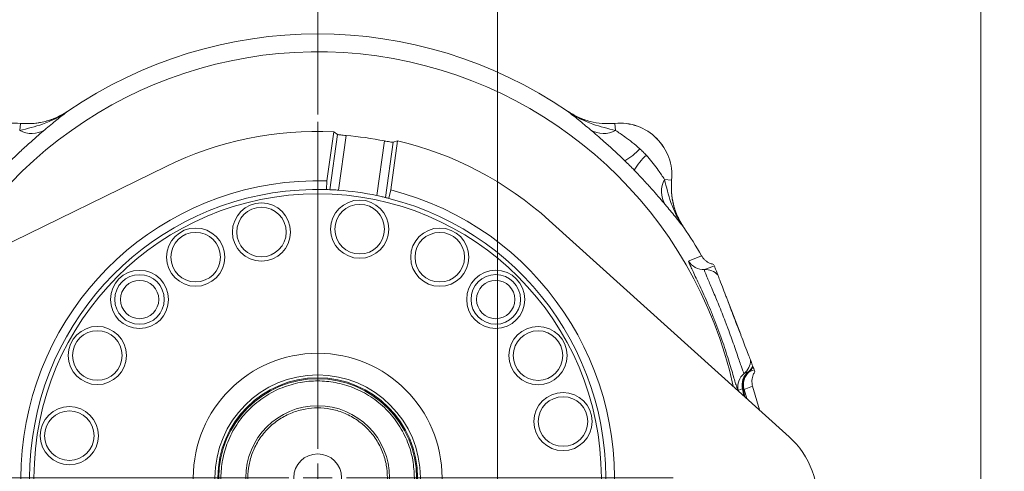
# Model space of a CAD drawing. Header units: inches. Extents: x 0.3 to 33.9, y 0.2 to 21.6.
# Tile 5 of 25: x 3.9 to 10.8, y 9.6 to 12.7. Entities that reach past the tile are written whole.
import ezdxf

# ---------------------------------------------------------------- set-up
doc = ezdxf.new("R2010")
doc.units = ezdxf.units.IN
doc.header["$MEASUREMENT"] = 0
doc.layers.add('SLD-0', color=7, linetype='Continuous', lineweight=15)
doc.styles.add('SLDTEXTSTYLE0', font='TXT', dxfattribs={"width": 0.75})
doc.dimstyles.new('SLDDIMSTYLE0', dxfattribs={"dimtxt": 0.25, "dimasz": 0.13, "dimexe": 0, "dimexo": 0.0625, "dimgap": 0.0625, "dimtad": 0, "dimtih": 1, "dimtoh": 1, "dimrnd": 1e-09, "dimzin": 12, "dimdsep": 46, "dimtxsty": 'SLDTEXTSTYLE0', "dimsah": 1, "dimcen": 0.09, "dimadec": 0, "dimazin": 3, "dimtfac": 1, "dimtofl": 0, "dimtmove": 0, "dimatfit": 3, "dimfxl": 1, "dimfrac": 2, "dimtolj": 1, "dimtzin": 12, "dimarcsym": 0})
doc.dimstyles.new('SLDDIMSTYLE1', dxfattribs={"dimtxt": 0.25, "dimasz": 0.13, "dimexe": 0, "dimexo": 0.0625, "dimgap": 0.0625, "dimtad": 0, "dimtih": 1, "dimtoh": 1, "dimrnd": 1e-09, "dimzin": 12, "dimdsep": 46, "dimtxsty": 'SLDTEXTSTYLE0', "dimsah": 1, "dimcen": 0.09, "dimadec": 0, "dimazin": 3, "dimtfac": 1, "dimtmove": 0, "dimatfit": 0, "dimfxl": 1, "dimfrac": 2, "dimtolj": 1, "dimtzin": 12, "dimarcsym": 0})

# ---------------------------------------------------------------- blocks, each defined once
blk = doc.blocks.new('_D')
at = {"layer": 'SLD-0'}
for p, q in [((2.5224, 9.7273), (2.5224, 14.6434)), ((5.9931, 12.0447), (5.9931, 14.6434)), ((2.5224, 14.5184), (3.7314, 14.5184)), ((3.871, 14.5552), (3.8202, 14.5552)), ((3.8202, 14.5552), (3.8202, 14.1583)), ((4.6445, 14.5552), (4.6953, 14.5552)), ((4.6953, 14.5552), (4.6953, 14.1583)), ((5.9931, 14.5184), (4.7841, 14.5184)), ((3.8202, 14.1583), (3.871, 14.1583)), ((4.6953, 14.1583), (4.6445, 14.1583))]:
    blk.add_line(p, q, dxfattribs=at)
for points in [[(2.5224, 14.5184), (2.6524, 14.4984), (2.6524, 14.5384)], [(5.9931, 14.5184), (5.8631, 14.5384), (5.8631, 14.4984)]]:
    blk.add_solid(points, dxfattribs=at)
at = {"layer": 'SLD-0', "char_height": 0.25, "attachment_point": 1, "style": 'SLDTEXTSTYLE0'}
for s, insert in [('3.47', (3.8329, 14.9282, 0.0039)), ('88.2', (3.9345, 14.4806, 0.0039))]:
    blk.add_mtext(s, dxfattribs=dict(at, insert=insert))
blk = doc.blocks.new('_D_1')
at = {"layer": 'SLD-0'}
for p, q in [((10.5999, 7.2701), (10.5999, 14.5406)), ((11.9647, 5.5562), (11.9647, 14.5406)), ((10.8956, 14.4524), (10.8448, 14.4524)), ((10.8448, 14.4524), (10.8448, 14.0555)), ((11.669, 14.4524), (11.7198, 14.4524)), ((11.7198, 14.4524), (11.7198, 14.0555)), ((10.5999, 14.4156), (10.3499, 14.4156)), ((11.9647, 14.4156), (12.2147, 14.4156)), ((10.8448, 14.0555), (10.8956, 14.0555)), ((11.7198, 14.0555), (11.669, 14.0555))]:
    blk.add_line(p, q, dxfattribs=at)
for points in [[(10.5999, 14.4156), (10.4699, 14.4356), (10.4699, 14.3956)], [(11.9647, 14.4156), (12.0947, 14.3956), (12.0947, 14.4356)]]:
    blk.add_solid(points, dxfattribs=at)
at = {"layer": 'SLD-0', "char_height": 0.25, "attachment_point": 1, "style": 'SLDTEXTSTYLE0'}
for s, insert in [('1.36', (10.8575, 14.8254, -1.8466)), ('34.7', (10.959, 14.3778, -1.8466))]:
    blk.add_mtext(s, dxfattribs=dict(at, insert=insert))
blk = doc.blocks.new('_D_2')
at = {"layer": 'SLD-0'}
for p, q in [((7.2431, 8.4799), (7.2431, 14.5406)), ((10.5999, 7.2701), (10.5999, 14.5406)), ((8.5347, 14.4524), (8.4839, 14.4524)), ((8.4839, 14.4524), (8.4839, 14.0555)), ((9.3082, 14.4524), (9.359, 14.4524)), ((9.359, 14.4524), (9.359, 14.0555)), ((7.2431, 14.4156), (8.3952, 14.4156)), ((10.5999, 14.4156), (9.4478, 14.4156)), ((8.4839, 14.0555), (8.5347, 14.0555)), ((9.359, 14.0555), (9.3082, 14.0555))]:
    blk.add_line(p, q, dxfattribs=at)
for points in [[(7.2431, 14.4156), (7.3731, 14.3956), (7.3731, 14.4356)], [(10.5999, 14.4156), (10.4699, 14.4356), (10.4699, 14.3956)]]:
    blk.add_solid(points, dxfattribs=at)
at = {"layer": 'SLD-0', "char_height": 0.25, "attachment_point": 1, "style": 'SLDTEXTSTYLE0'}
for s, insert in [('3.36', (8.4966, 14.8254, -1.8466)), ('85.3', (8.5982, 14.3778, -1.8466))]:
    blk.add_mtext(s, dxfattribs=dict(at, insert=insert))
blk = doc.blocks.new('_D_3')
at = {"layer": 'SLD-0'}
for p, q in [((5.9931, 12.0447), (5.9931, 14.5406)), ((7.2431, 8.4799), (7.2431, 14.5406)), ((6.2313, 14.4524), (6.1805, 14.4524)), ((6.1805, 14.4524), (6.1805, 14.0555)), ((7.0048, 14.4524), (7.0556, 14.4524)), ((7.0556, 14.4524), (7.0556, 14.0555)), ((5.9931, 14.4156), (5.7431, 14.4156)), ((7.2431, 14.4156), (7.4931, 14.4156)), ((6.1805, 14.0555), (6.2313, 14.0555)), ((7.0556, 14.0555), (7.0048, 14.0555))]:
    blk.add_line(p, q, dxfattribs=at)
for points in [[(5.9931, 14.4156), (5.8631, 14.4356), (5.8631, 14.3956)], [(7.2431, 14.4156), (7.3731, 14.3956), (7.3731, 14.4356)]]:
    blk.add_solid(points, dxfattribs=at)
at = {"layer": 'SLD-0', "char_height": 0.25, "attachment_point": 1, "style": 'SLDTEXTSTYLE0'}
for s, insert in [('1.25', (6.1932, 14.8254, -1.8466)), ('31.8', (6.2948, 14.3778, -1.8466))]:
    blk.add_mtext(s, dxfattribs=dict(at, insert=insert))
blk = doc.blocks.new('SW_CENTERMARKSYMBOL_0')
at = {"layer": 'SLD-0', "color": 0}
for p, q in [((0, 0.2), (0, 2.4701)), ((0, 0), (0, 0.1)), ((-0.2, 0), (-2.4701, 0)), ((0, 0), (-0.1, 0)), ((0, 0), (0, -0.1)), ((0, 0), (0.1, 0)), ((0.2, 0), (2.4701, 0)), ((0, -0.2), (0, -2.4701))]:
    blk.add_line(p, q, dxfattribs=at)

msp = doc.modelspace()

# ---------------------------------------------------------------- linework, layer by layer
at = {"color": 7, "linetype": 'Continuous', "lineweight": 15}
for p, q in [((4.2569, 12.0686), (4.2481, 12.0629)), ((4.2569, 12.0686), (4.257, 12.0683)), ((7.7291, 12.0683), (7.7292, 12.0686)), ((3.9229, 11.9349), (3.9275, 11.9836)), ((3.9275, 11.9836), (3.9275, 11.9839)), ((8.0586, 11.9839), (8.0586, 11.9836)), ((8.0633, 11.9349), (8.0586, 11.9836)), ((6.0564, 11.5846), (6.1044, 11.9258)), ((6.0775, 11.5238), (6.1313, 11.9068)), ((6.1313, 11.9068), (6.1044, 11.9258)), ((6.1373, 11.5203), (6.1907, 11.8997)), ((6.4048, 11.4827), (6.4581, 11.8621)), ((6.4633, 11.4695), (6.5171, 11.8525)), ((6.5483, 11.8634), (6.5003, 11.5222)), ((6.5483, 11.8634), (6.5171, 11.8525)), ((4.9394, 11.6851), (2.9228, 10.7017)), ((6.0564, 11.5846), (6.0533, 11.5246)), ((8.4034, 11.5947), (8.4521, 11.5901)), ((8.4521, 11.5901), (8.4524, 11.5901)), ((6.4868, 11.4637), (6.5003, 11.5222)), ((9.2689, 9.8093), (7.6017, 11.3108)), ((8.5371, 11.2607), (8.5368, 11.2606)), ((8.6607, 11.0641), (8.6607, 11.064)), ((8.932, 10.5187), (8.8423, 10.7522)), ((9.026, 10.2737), (8.9919, 10.2607)), ((9.031, 10.2607), (9.026, 10.2737)), ((8.9919, 10.2607), (8.9859, 10.2595)), ((8.9486, 10.1432), (8.9438, 10.1421)), ((9.0149, 10.1602), (8.9559, 10.1375)), ((9.0621, 9.9955), (9.0149, 10.1602)), ((9.0149, 10.1602), (9.0149, 10.1602))]:
    msp.add_line(p, q, dxfattribs=at)
at = {"color": 8, "linetype": 'Continuous', "lineweight": 15}
for p, q in [((8.9536, 10.0933), (8.9438, 10.1421)), ((8.9617, 10.086), (8.9486, 10.1432)), ((8.9559, 10.1375), (8.9746, 10.0744))]:
    msp.add_line(p, q, dxfattribs=at)
at = {"color": 7, "linetype": 'Continuous', "lineweight": 15, "flags": 128}
for points in [[(8.5703, 11.0287), (8.5782, 11.0318), (8.6098, 11.0442), (8.6607, 11.0641)], [(8.68, 10.9694), (8.6879, 10.9724), (8.7193, 10.9845), (8.7488, 10.9959)], [(8.9854, 10.2597), (8.9775, 10.2567), (8.9566, 10.2487)], [(8.9438, 10.1421), (8.9359, 10.1392), (8.9149, 10.1312)]]:
    msp.add_lwpolyline(points, dxfattribs=at)
at = {"color": 7, "linetype": 'Continuous', "lineweight": 15}
for centre, radius in [((5.9931, 9.5245), 1.971), ((5.6027, 11.2295), 0.202), ((6.2851, 11.2497), 0.202), ((5.6027, 11.2295), 0.172), ((6.2851, 11.2497), 0.172), ((5.145, 11.0555), 0.202), ((5.145, 11.0555), 0.172), ((6.8415, 11.0553), 0.202), ((6.8415, 11.0553), 0.172), ((4.7553, 10.7619), 0.202), ((7.2305, 10.7623), 0.202), ((4.7553, 10.7619), 0.172), ((4.7561, 10.7615), 0.133), ((7.2305, 10.7623), 0.172), ((7.2301, 10.7615), 0.133), ((4.4623, 10.373), 0.202), ((4.4623, 10.373), 0.172), ((7.5241, 10.3726), 0.202), ((7.5241, 10.3726), 0.172), ((5.9931, 9.5245), 0.864), ((5.9931, 9.5245), 0.7138), ((5.9931, 9.5245), 0.6937), ((5.9931, 9.5245), 0.687), ((7.698, 9.9149), 0.202), ((7.698, 9.9149), 0.172), ((4.2679, 9.8166), 0.202), ((4.2679, 9.8166), 0.172), ((5.9931, 9.5245), 0.5), ((5.9931, 9.5245), 0.166)]:
    msp.add_circle(centre, radius, dxfattribs=at)
for centre, radius, start, end in [((5.9931, 9.5245), 3.08, 55.68866, 124.31134), ((3.8931, 11.6245), 0.361, 84.52223, 185.47777), ((3.8931, 11.6245), 0.3607, 84.51489, 185.48511), ((8.0931, 11.6245), 0.361, 354.52223, 95.47777), ((8.0931, 11.6245), 0.3607, 354.51489, 95.48511), ((4.0066, 12.0854), 0.1722, 240.90304, 301.45399), ((5.9931, 9.5245), 2.4038, 87.34557, 115.99738), ((7.9795, 12.0854), 0.1722, 238.54601, 299.09696), ((5.9931, 9.5245), 2.3834, 78.74825, 85.2434), ((5.9931, 9.5245), 2.4038, 47.99427, 76.64608), ((7.9091, 12.0951), 0.4311, 300.49936, 318.25232), ((8.5637, 11.4406), 0.4311, 131.74768, 149.50064), ((5.9931, 9.5245), 2.061, 88.23872, 255.75293), ((8.5539, 11.511), 0.1722, 150.90304, 211.45399), ((5.9931, 9.5245), 2.001, 88.27545, 255.71619), ((5.9931, 9.5245), 2.061, 268.23872, 75.75293), ((5.9931, 9.5245), 2.001, 87.58226, 88.27545), ((5.9931, 9.5245), 2.001, 78.12678, 85.86487), ((5.9931, 9.5245), 2.001, 268.27545, 75.71619), ((5.9931, 9.5245), 2.001, 75.71619, 76.40939), ((5.9931, 9.5245), 3.08, 29.98951, 34.31134), ((8.674, 11.0892), 0.12, 210.249, 272.87855), ((8.686, 10.8496), 0.12, 43.21134, 92.8827), ((8.8809, 10.3418), 0.12, 309.1173, 358.78866), ((8.9095, 10.3526), 0.1199, 309.21304, 333.15031), ((8.9098, 10.3529), 0.1205, 309.1711, 332.67567), ((8.9127, 10.3507), 0.1199, 311.32986, 331.67905), ((9.0323, 10.1557), 0.12, 129.12145, 191.751), ((9.0612, 10.1668), 0.12, 129.22201, 191.84203), ((9.0643, 10.1702), 0.1188, 131.26663, 193.13557), ((9.0712, 10.1706), 0.12, 131.33939, 196.01517), ((8.8749, 9.3718), 0.5888, 351.99582, 47.99427)]:
    msp.add_arc(centre, radius, start, end, dxfattribs=at)
at = {"color": 8, "linetype": 'Continuous', "lineweight": 15}
msp.add_arc((5.9931, 9.5245), 2.9561, 12.40207, 151.58958, dxfattribs=at)
at = {"color": 7, "linetype": 'Continuous', "lineweight": 15}
for points, knots in [([(3.9229, 11.9349), (3.9765, 11.9476), (4.0608, 11.9676), (4.1723, 12.0151), (4.2291, 12.0487), (4.2568, 12.0681), (4.257, 12.0683)], [0, 0, 0, 0, 0.458943, 0.721865, 0.99767, 1, 1, 1, 1]), ([(3.9275, 11.9836), (3.956, 11.9823), (4.0139, 11.9796), (4.0994, 11.9947), (4.1824, 12.0227), (4.2319, 12.0529), (4.257, 12.0683)], [0, 0, 0, 0, 0.246206, 0.499999, 0.746205, 1, 1, 1, 1]), ([(4.229, 12.0515), (4.2068, 12.0394), (4.1596, 12.0137), (4.0833, 11.9916), (4.0043, 11.98), (3.9533, 11.9826), (3.9275, 11.9839)], [0, 0, 0, 0, 0.241066, 0.513053, 0.753661, 1, 1, 1, 1]), ([(4.257, 12.0683), (4.2569, 12.0682), (4.2443, 12.0586), (4.2193, 12.0391), (4.1688, 11.9989), (4.1253, 11.9626), (4.0964, 11.9385)], [0, 0, 0, 0, 0.002547, 0.254971, 0.506602, 1, 1, 1, 1]), ([(7.8897, 11.9385), (7.8608, 11.9626), (7.8173, 11.9989), (7.7668, 12.0391), (7.7418, 12.0586), (7.7293, 12.0682), (7.7291, 12.0683)], [0, 0, 0, 0, 0.493398, 0.745029, 0.997453, 1, 1, 1, 1]), ([(7.7291, 12.0683), (7.7294, 12.0681), (7.757, 12.0487), (7.8138, 12.0151), (7.9253, 11.9676), (8.0096, 11.9476), (8.0633, 11.9349)], [0, 0, 0, 0, 0.00233, 0.278135, 0.541057, 1, 1, 1, 1]), ([(7.7291, 12.0683), (7.7305, 12.0673), (7.7548, 12.0509), (7.8056, 12.0227), (7.8858, 11.9948), (7.9713, 11.9797), (8.0292, 11.9823), (8.0586, 11.9836)], [0, 0, 0, 0, 0.014322, 0.253699, 0.500028, 0.74622, 1, 1, 1, 1]), ([(7.7292, 12.0686), (7.7535, 12.0537), (7.8029, 12.0234), (7.8851, 11.9955), (7.9713, 11.98), (8.0292, 11.9826), (8.0586, 11.9839)], [0, 0, 0, 0, 0.246215, 0.500001, 0.746214, 1, 1, 1, 1]), ([(4.0964, 11.9385), (4.0822, 11.9264), (4.0533, 11.9019), (3.9976, 11.8534), (3.9316, 11.7942), (3.883, 11.7475), (3.8582, 11.7237)], [0, 0, 0, 0, 0.21336, 0.43352, 0.711269, 1, 1, 1, 1]), ([(6.1907, 11.8997), (6.184, 11.9003), (6.1705, 11.9015), (6.1526, 11.9032), (6.1391, 11.9049), (6.1328, 11.9061), (6.1317, 11.9066), (6.1313, 11.9068)], [0, 0, 0, 0, 0.227482, 0.45498, 0.682064, 0.908587, 1, 1, 1, 1]), ([(8.1279, 11.7237), (8.1233, 11.7282), (8.097, 11.7537), (8.0483, 11.7996), (7.9877, 11.8542), (7.9333, 11.9015), (7.9044, 11.926), (7.8897, 11.9385)], [0, 0, 0, 0, 0.054789, 0.306864, 0.566571, 0.779999, 1, 1, 1, 1]), ([(8.0633, 11.9349), (8.0839, 11.9208), (8.1197, 11.8961), (8.1796, 11.8526), (8.2135, 11.8231), (8.2308, 11.8081)], [0, 0, 0, 0, 0.3988761, 0.6949123, 1, 1, 1, 1]), ([(6.5171, 11.8525), (6.5159, 11.8525), (6.5133, 11.8523), (6.5017, 11.854), (6.4856, 11.8568), (6.4701, 11.8597), (6.4608, 11.8616), (6.4581, 11.8621)], [0, 0, 0, 0, 0.22645, 0.452907, 0.679278, 0.906075, 1, 1, 1, 1]), ([(8.2766, 11.7623), (8.2797, 11.7588), (8.2963, 11.7406), (8.3246, 11.7058), (8.3655, 11.6501), (8.3893, 11.6154), (8.4034, 11.5947)], [0, 0, 0, 0, 0.0616032, 0.3284686, 0.6011933, 1, 1, 1, 1]), ([(8.407, 11.4212), (8.395, 11.4354), (8.3705, 11.4643), (8.322, 11.52), (8.2627, 11.586), (8.216, 11.6346), (8.1922, 11.6594)], [0, 0, 0, 0, 0.21336, 0.43352, 0.711269, 1, 1, 1, 1]), ([(8.4034, 11.5947), (8.4161, 11.5411), (8.4361, 11.4568), (8.4836, 11.3453), (8.5172, 11.2885), (8.5366, 11.2608), (8.5368, 11.2606)], [0, 0, 0, 0, 0.458943, 0.721865, 0.99767, 1, 1, 1, 1]), ([(8.4521, 11.5901), (8.4508, 11.5624), (8.4481, 11.5062), (8.4624, 11.4215), (8.49, 11.3374), (8.521, 11.2865), (8.5368, 11.2606)], [0, 0, 0, 0, 0.239385, 0.485722, 0.738731, 1, 1, 1, 1]), ([(8.4524, 11.5901), (8.4511, 11.5616), (8.4484, 11.5037), (8.4636, 11.4183), (8.4916, 11.3352), (8.5218, 11.2858), (8.5371, 11.2607)], [0, 0, 0, 0, 0.246215, 0.500001, 0.746214, 1, 1, 1, 1]), ([(6.0775, 11.5238), (6.0787, 11.5237), (6.0812, 11.5236), (6.0931, 11.5231), (6.1094, 11.5222), (6.1252, 11.5212), (6.1346, 11.5205), (6.1373, 11.5203)], [0, 0, 0, 0, 0.226375, 0.452725, 0.679719, 0.907566, 1, 1, 1, 1]), ([(6.4048, 11.4827), (6.4114, 11.4813), (6.4246, 11.4785), (6.4423, 11.4745), (6.4556, 11.4714), (6.4618, 11.4699), (6.4629, 11.4696), (6.4633, 11.4695)], [0, 0, 0, 0, 0.228082, 0.456161, 0.684232, 0.911668, 1, 1, 1, 1]), ([(8.5368, 11.2606), (8.5367, 11.2607), (8.5271, 11.2733), (8.5076, 11.2983), (8.4674, 11.3488), (8.4311, 11.3923), (8.407, 11.4212)], [0, 0, 0, 0, 0.002547, 0.254971, 0.506602, 1, 1, 1, 1]), ([(8.9149, 10.1312), (8.9145, 10.1313), (8.9138, 10.1313), (8.9114, 10.1349), (8.9066, 10.1466), (8.8977, 10.1745), (8.8858, 10.2149), (8.8711, 10.2654), (8.853, 10.3255), (8.8321, 10.3919), (8.808, 10.4641), (8.7814, 10.5387), (8.7524, 10.6149), (8.7223, 10.6894), (8.6915, 10.761), (8.662, 10.8266), (8.6344, 10.8854), (8.6106, 10.9351), (8.5911, 10.9755), (8.5775, 11.0049), (8.5696, 11.0242), (8.5701, 11.0272), (8.5703, 11.0287)], [0, 0, 0, 0, 0.019164, 0.038391, 0.092178, 0.147451, 0.200818, 0.255694, 0.307992, 0.361814, 0.413391, 0.466548, 0.518276, 0.571649, 0.623914, 0.677803, 0.730365, 0.784449, 0.837393, 0.891794, 0.945175, 1, 1, 1, 1]), ([(8.6607, 11.064), (8.6643, 11.0584), (8.6716, 11.0471), (8.6859, 11.0327), (8.7024, 11.0208), (8.722, 11.0109), (8.7369, 11.0075), (8.7451, 11.0056)], [0, 0, 0, 0, 0.188169, 0.381797, 0.569966, 0.763589, 1, 1, 1, 1]), ([(8.9566, 10.2487), (8.9565, 10.2487), (8.9556, 10.2486), (8.9526, 10.2532), (8.9453, 10.2713), (8.9348, 10.3007), (8.9215, 10.3398), (8.9052, 10.3878), (8.8866, 10.4418), (8.8657, 10.5007), (8.8478, 10.5496), (8.8338, 10.5868), (8.8203, 10.622), (8.8023, 10.6683), (8.7802, 10.7232), (8.7586, 10.7753), (8.7385, 10.823), (8.72, 10.8661), (8.704, 10.9035), (8.6911, 10.934), (8.6831, 10.9546), (8.6792, 10.9667), (8.6797, 10.9685), (8.68, 10.9694)], [0, 0, 0, 0, 0.006613, 0.063077, 0.121345, 0.177432, 0.235295, 0.290904, 0.348297, 0.401834, 0.457052, 0.478455, 0.499963, 0.54935, 0.600078, 0.648915, 0.698994, 0.74948, 0.801273, 0.854833, 0.909929, 0.954529, 1, 1, 1, 1]), ([(8.7488, 10.9959), (8.7492, 10.995), (8.751, 10.9903), (8.7553, 10.979), (8.7627, 10.9597), (8.7699, 10.941), (8.7735, 10.9317)], [0, 0, 0, 0, 0.114153, 0.570777, 0.785343, 1, 1, 1, 1]), ([(8.7735, 10.9317), (8.7758, 10.9255), (8.7806, 10.9131), (8.8015, 10.8585), (8.8223, 10.8045), (8.8355, 10.77), (8.8408, 10.7563), (8.8423, 10.7522)], [0, 0, 0, 0, 0.322606, 0.642639, 0.869131, 0.960935, 1, 1, 1, 1]), ([(8.8423, 10.7522), (8.8469, 10.7398), (8.8557, 10.7154), (8.8706, 10.6757), (8.8852, 10.6372), (8.9005, 10.5978), (8.9161, 10.558), (8.9266, 10.532), (8.932, 10.5187)], [0, 0, 0, 0, 0.168919, 0.332056, 0.500008, 0.641584, 0.817818, 1, 1, 1, 1]), ([(8.932, 10.5187), (8.9348, 10.5114), (8.9458, 10.4828), (8.9651, 10.4323), (8.9861, 10.3777), (8.9978, 10.3474), (9.0001, 10.3413), (9.0009, 10.3393)], [0, 0, 0, 0, 0.070467, 0.277117, 0.56329, 0.852377, 1, 1, 1, 1]), ([(9.0009, 10.3393), (9.003, 10.3338), (9.0079, 10.321), (9.0126, 10.3087), (9.0152, 10.3019), (9.0165, 10.2985)], [0, 0, 0, 0, 0.273565, 0.6367475, 1, 1, 1, 1]), ([(9.02, 10.2895), (9.0202, 10.2889), (9.0211, 10.2865), (9.0224, 10.2833), (9.0243, 10.2782), (9.0253, 10.2755), (9.026, 10.2737)], [0, 0, 0, 0, 0.081442, 0.311076, 0.540713, 1, 1, 1, 1]), ([(6.6651, 9.5239), (6.6629, 9.5649), (6.6585, 9.6493), (6.6212, 9.7746), (6.5593, 9.8951), (6.4721, 10.0026), (6.3823, 10.0757), (6.3033, 10.122), (6.2225, 10.1588), (6.1191, 10.1887), (5.9937, 10.2003), (5.8683, 10.1889), (5.743, 10.153), (5.6225, 10.0907), (5.515, 10.0036), (5.4419, 9.9137), (5.3956, 9.8348), (5.3588, 9.754), (5.3289, 9.6506), (5.3173, 9.5252), (5.3287, 9.3998), (5.3646, 9.2745), (5.4269, 9.154), (5.514, 9.0464), (5.6039, 8.9734), (5.6828, 8.9271), (5.7636, 8.8903), (5.867, 8.8604), (5.9924, 8.8488), (6.1179, 8.8602), (6.2431, 8.8961), (6.3636, 8.9583), (6.4712, 9.0455), (6.5442, 9.1353), (6.5905, 9.2143), (6.6272, 9.2951), (6.6583, 9.3985), (6.6629, 9.4829), (6.6651, 9.5239)], [0, 0, 0, 0, 0.0291242, 0.0599929, 0.092145, 0.1249794, 0.1578137, 0.1739079, 0.1900071, 0.2208758, 0.25, 0.2791242, 0.3099929, 0.342145, 0.3749794, 0.4078137, 0.4239079, 0.4400071, 0.4708758, 0.5, 0.5291242, 0.5599929, 0.592145, 0.6249794, 0.6578137, 0.6739079, 0.6900071, 0.7208758, 0.75, 0.7791242, 0.8099929, 0.842145, 0.8749794, 0.9078137, 0.9239079, 0.9400071, 0.9708758, 1, 1, 1, 1]), ([(8.9859, 10.2595), (8.9858, 10.2595), (8.9856, 10.2597), (8.9854, 10.2597), (8.9854, 10.2597)], [0, 0, 0, 0, 0.44896, 1, 1, 1, 1]), ([(9.031, 10.2607), (9.0289, 10.2573), (9.0245, 10.2505), (9.0183, 10.2372), (9.0128, 10.2204), (9.01, 10.2004), (9.0103, 10.18), (9.0134, 10.1668), (9.0149, 10.1602)], [0, 0, 0, 0, 0.114538, 0.230247, 0.419935, 0.615121, 0.80481, 1, 1, 1, 1]), ([(8.9559, 10.1375), (8.9551, 10.1387), (8.9537, 10.141), (8.9503, 10.1425), (8.9486, 10.1432)], [0, 0, 0, 0, 0.49659, 1, 1, 1, 1]), ([(6.4781, 9.5241), (6.4765, 9.5537), (6.4733, 9.6146), (6.4464, 9.705), (6.4018, 9.792), (6.3388, 9.8696), (6.2613, 9.9327), (6.1744, 9.9778), (6.084, 10.0039), (5.9935, 10.0123), (5.903, 10.004), (5.8126, 9.9781), (5.7256, 9.9332), (5.648, 9.8703), (5.5849, 9.7928), (5.5398, 9.7059), (5.5137, 9.6155), (5.5053, 9.525), (5.5136, 9.4345), (5.5395, 9.3441), (5.5844, 9.2571), (5.6473, 9.1795), (5.7248, 9.1164), (5.8117, 9.0713), (5.9021, 9.0452), (5.9926, 9.0368), (6.0831, 9.045), (6.1735, 9.0709), (6.2605, 9.1159), (6.3381, 9.1788), (6.4013, 9.2563), (6.4461, 9.3432), (6.4732, 9.4336), (6.4765, 9.4945), (6.4781, 9.5241)], [0, 0, 0, 0, 0.029129, 0.060003, 0.09216, 0.125, 0.15784, 0.189997, 0.220871, 0.25, 0.279129, 0.310003, 0.34216, 0.375, 0.40784, 0.439997, 0.470871, 0.5, 0.529129, 0.560003, 0.59216, 0.625, 0.65784, 0.689997, 0.720871, 0.75, 0.779129, 0.810003, 0.84216, 0.875, 0.90784, 0.939997, 0.970871, 1, 1, 1, 1])]:
    msp.add_open_spline(points, degree=3, knots=knots, dxfattribs=at)
for points in [[(8.2308, 11.8081), (8.2387, 11.8007), (8.2544, 11.7859), (8.2692, 11.7701), (8.2766, 11.7623)], [(8.1922, 11.6594), (8.1816, 11.6702), (8.1604, 11.6918), (8.1387, 11.7131), (8.1279, 11.7237)]]:
    msp.add_open_spline(points, degree=3, dxfattribs=at)

# ---------------------------------------------------------------- block references
at = {"layer": 'SLD-0'}
msp.add_blockref('SW_CENTERMARKSYMBOL_0', (5.9931, 9.5245), dxfattribs=at)

# ---------------------------------------------------------------- dimensions: what is measured, and where the dimension line sits
for base, p1, p2, dimstyle, picture, middle in [((5.9931, 14.5184), (2.5224, 9.6773), (5.9931, 11.9947), 'SLDDIMSTYLE0', '_D', (4.2577, 14.5184)), ((5.9931, 14.4156), (7.2431, 8.4299), (5.9931, 11.9947), 'SLDDIMSTYLE1', '_D_3', (6.6181, 14.4156)), ((7.2431, 14.4156), (10.5999, 7.2201), (7.2431, 8.4299), 'SLDDIMSTYLE0', '_D_2', (8.9215, 14.4156)), ((10.5999, 14.4156), (11.9647, 5.5062), (10.5999, 7.2201), 'SLDDIMSTYLE1', '_D_1', (11.2823, 14.4156))]:
    dim = msp.add_linear_dim(base=base, p1=p1, p2=p2, dimstyle=dimstyle, dxfattribs=at)
    dim.commit()
    dim.dimension.update_dxf_attribs({"geometry": picture, "text_midpoint": middle, "dimtype": 160})

doc.saveas('drawing.dxf')
